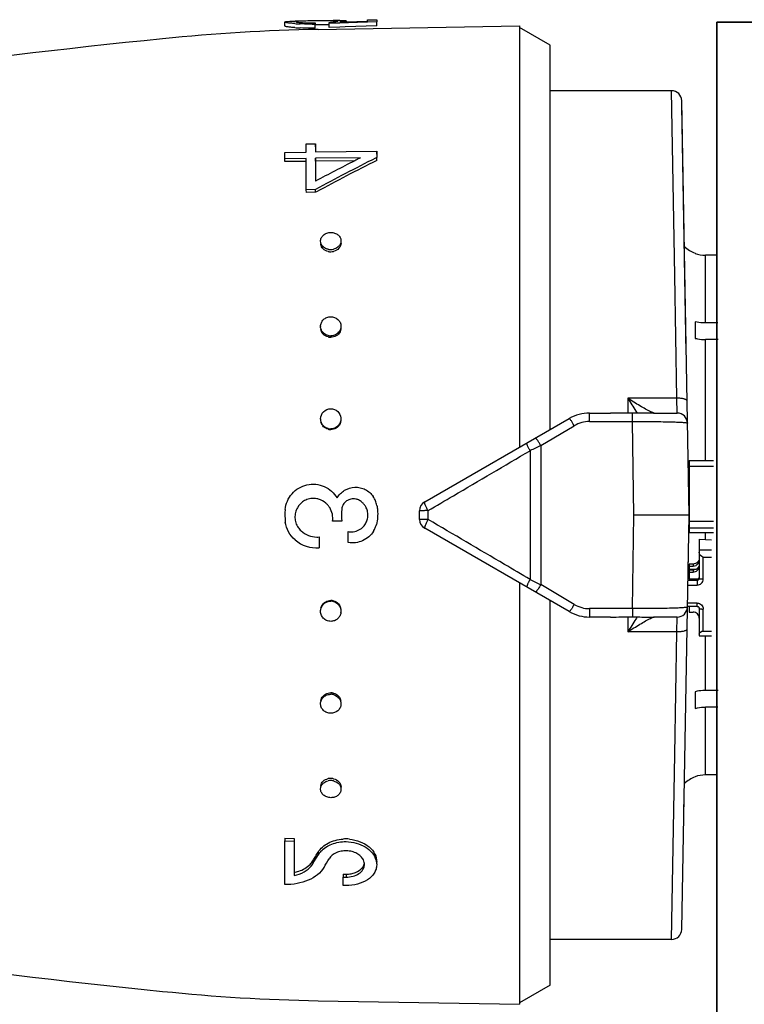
# Model space of a CAD drawing. Header units: millimetres. Extents: x -727 to 69715, y -15705 to 98123.
# Tile 206 of 256: x 45513 to 45549, y -12263 to -12215. Entities that reach past the tile are written whole.
import ezdxf

# ---------------------------------------------------------------- set-up
doc = ezdxf.new("R2010")
doc.units = ezdxf.units.MM
doc.layers.add('UT_ZAŘÍZENÍ - OT', color=3, linetype='Continuous', lineweight=35)

msp = doc.modelspace()

# ---------------------------------------------------------------- linework, layer by layer
at = {"color": 0, "linetype": 'Continuous'}
for p, q in [((45526.844, -12214.81), (45526.859, -12214.809)), ((45526.859, -12214.809), (45526.87, -12214.809)), ((45527.773, -12214.796), (45527.651, -12214.798)), ((45528.607, -12214.856), (45528.606, -12214.792)), ((45529.207, -12214.798), (45529.208, -12214.851)), ((45530.257, -12214.75), (45530.707, -12214.742)), ((45530.257, -12214.818), (45530.257, -12214.75)), ((45530.707, -12214.742), (45530.707, -12214.847)), ((45526.211, -12215.056), (45526.207, -12214.856)), ((45526.86, -12214.869), (45526.859, -12214.823)), ((45527.697, -12214.895), (45527.697, -12214.958)), ((45527.7, -12215.157), (45527.697, -12214.958)), ((45527.774, -12214.996), (45527.699, -12214.997)), ((45527.842, -12215.22), (45537.711, -12215.047)), ((45528.385, -12214.99), (45528.353, -12214.99)), ((45528.383, -12214.929), (45528.383, -12214.876)), ((45528.813, -12214.913), (45528.383, -12214.929)), ((45528.386, -12215.128), (45528.383, -12214.929)), ((45528.903, -12215.109), (45528.386, -12215.128)), ((45528.899, -12214.91), (45528.813, -12214.913)), ((45528.894, -12214.861), (45529.197, -12214.852)), ((45530.19, -12214.865), (45528.899, -12214.91)), ((45529.161, -12215.1), (45528.903, -12215.109)), ((45529.044, -12214.857), (45529.044, -12214.842)), ((45530.71, -12215.046), (45529.161, -12215.1)), ((45529.197, -12214.852), (45530.257, -12214.818)), ((45530.258, -12214.862), (45530.19, -12214.865)), ((45530.707, -12214.847), (45530.258, -12214.862)), ((45530.71, -12215.046), (45530.707, -12214.847)), ((45537.711, -12215.047), (45537.711, -12235.692)), ((45539.211, -12215.987), (45537.711, -12215.121)), ((45539.211, -12234.826), (45539.211, -12215.987)), ((45545.156, -12218.221), (45539.211, -12218.221)), ((45545.311, -12227.286), (45545.156, -12218.221)), ((45546.011, -12239.021), (45545.656, -12218.713)), ((45545.872, -12231.087), (45545.661, -12218.962)), ((45527.257, -12220.826), (45527.707, -12220.821)), ((45527.257, -12221.232), (45527.257, -12220.826)), ((45527.707, -12220.821), (45527.707, -12221.226)), ((45527.71, -12220.971), (45527.707, -12220.821)), ((45526.207, -12221.245), (45527.257, -12221.232)), ((45526.207, -12221.556), (45526.207, -12221.245)), ((45527.257, -12221.543), (45526.207, -12221.556)), ((45526.211, -12221.7), (45526.207, -12221.556)), ((45527.257, -12223.075), (45527.257, -12221.543)), ((45527.707, -12221.226), (45530.707, -12221.187)), ((45529.921, -12221.509), (45527.707, -12221.537)), ((45527.707, -12221.537), (45527.707, -12222.656)), ((45527.71, -12221.682), (45527.707, -12221.537)), ((45529.866, -12221.537), (45529.921, -12221.509)), ((45530.707, -12221.499), (45530.651, -12221.527)), ((45530.707, -12221.187), (45530.707, -12221.499)), ((45530.71, -12221.334), (45530.707, -12221.187)), ((45530.71, -12221.643), (45530.707, -12221.499)), ((45527.261, -12221.687), (45526.211, -12221.7)), ((45529.628, -12221.657), (45527.71, -12221.682)), ((45527.71, -12221.682), (45527.71, -12222.539)), ((45527.707, -12223.07), (45527.257, -12223.075)), ((45527.261, -12223.206), (45527.257, -12223.075)), ((45527.71, -12223.201), (45527.261, -12223.206)), ((45527.71, -12223.201), (45527.707, -12223.07)), ((45527.763, -12223.173), (45527.71, -12223.201)), ((45546.311, -12226.185), (45546.311, -12226.198)), ((45546.811, -12229.608), (45546.811, -12226.284)), ((45547.381, -12226.284), (45546.811, -12226.284)), ((45545.413, -12233.296), (45545.311, -12227.286)), ((45546.311, -12229.547), (45546.311, -12230.361)), ((45547.429, -12229.608), (45546.811, -12229.608)), ((45546.811, -12236.347), (45546.811, -12230.421)), ((45547.436, -12230.421), (45546.811, -12230.421)), ((45543.011, -12233.296), (45543.011, -12234.03)), ((45545.413, -12233.296), (45543.011, -12233.296)), ((45545.432, -12234.021), (45545.413, -12233.296)), ((45541.141, -12234.436), (45541.141, -12234.021)), ((45541.141, -12234.021), (45542.168, -12234.021)), ((45543.238, -12234.436), (45543.238, -12234.029)), ((45544.274, -12234.021), (45545.432, -12234.021)), ((45533.061, -12238.377), (45540.141, -12234.289)), ((45541.141, -12234.436), (45543.238, -12234.436)), ((45543.31, -12239.021), (45543.238, -12234.436)), ((45538.744, -12235.609), (45540.391, -12234.641)), ((45538.223, -12235.866), (45538.223, -12242.177)), ((45538.744, -12235.609), (45538.744, -12242.433)), ((45546.011, -12236.347), (45546.011, -12239.869)), ((45546.011, -12236.347), (45547.211, -12236.347)), ((45546.011, -12236.631), (45547.211, -12236.631)), ((45532.811, -12239.233), (45532.811, -12238.81)), ((45533.224, -12239.237), (45533.224, -12238.806)), ((45528.997, -12239.324), (45528.547, -12239.324)), ((45543.238, -12243.606), (45543.31, -12239.021)), ((45546.011, -12239.021), (45543.31, -12239.021)), ((45545.656, -12259.33), (45546.011, -12239.021)), ((45546.011, -12239.327), (45547.211, -12239.327)), ((45529.317, -12240.365), (45529.317, -12239.83)), ((45540.141, -12243.753), (45533.061, -12239.666)), ((45546.011, -12239.642), (45547.211, -12239.642)), ((45546.011, -12239.869), (45547.211, -12239.869)), ((45546.811, -12240.212), (45546.811, -12239.869)), ((45527.887, -12240.093), (45527.887, -12240.627)), ((45546.511, -12240.196), (45546.511, -12242.119)), ((45546.511, -12240.196), (45547.111, -12240.229)), ((45546.511, -12240.727), (45547.111, -12240.727)), ((45545.965, -12241.636), (45545.971, -12241.313)), ((45546.711, -12242.158), (45546.711, -12241.079)), ((45546.711, -12241.079), (45547.111, -12241.079)), ((45545.964, -12241.67), (45546.374, -12241.67)), ((45546.012, -12241.639), (45545.965, -12241.636)), ((45546.011, -12241.425), (45546.011, -12241.67)), ((45546.211, -12241.425), (45546.011, -12241.425)), ((45546.011, -12241.523), (45546.211, -12241.523)), ((45546.011, -12241.718), (45546.011, -12242.159)), ((45546.211, -12241.718), (45546.011, -12241.718)), ((45546.011, -12241.815), (45546.211, -12241.815)), ((45546.211, -12241.425), (45546.211, -12241.523)), ((45546.211, -12241.718), (45546.211, -12241.815)), ((45545.955, -12242.217), (45546.411, -12242.217)), ((45546.011, -12242.061), (45545.958, -12242.061)), ((45546.011, -12241.865), (45545.961, -12241.865)), ((45546.411, -12242.159), (45546.011, -12242.159)), ((45546.411, -12242.159), (45546.411, -12242.452)), ((45537.711, -12242.35), (45537.711, -12262.995)), ((45540.391, -12243.402), (45538.744, -12242.433)), ((45545.951, -12242.452), (45546.411, -12242.452)), ((45539.211, -12262.055), (45539.211, -12243.216)), ((45541.141, -12243.606), (45541.141, -12244.021)), ((45543.238, -12243.606), (45541.141, -12243.606)), ((45543.238, -12243.606), (45543.238, -12244.014)), ((45546.411, -12243.496), (45545.933, -12243.496)), ((45546.411, -12243.335), (45545.935, -12243.335)), ((45546.011, -12243.496), (45546.011, -12243.777)), ((45546.411, -12243.496), (45546.411, -12243.335)), ((45546.511, -12243.59), (45546.511, -12244.944)), ((45546.711, -12244.708), (45546.711, -12243.629)), ((45542.168, -12244.021), (45541.141, -12244.021)), ((45543.011, -12244.013), (45543.011, -12244.746)), ((45545.432, -12244.021), (45544.274, -12244.021)), ((45545.413, -12244.746), (45545.432, -12244.021)), ((45546.011, -12243.777), (45546.211, -12243.777)), ((45546.711, -12244.708), (45547.111, -12244.708)), ((45545.413, -12244.746), (45543.011, -12244.746)), ((45545.311, -12250.757), (45545.413, -12244.746)), ((45546.511, -12244.944), (45547.111, -12244.944)), ((45546.811, -12247.621), (45546.811, -12244.944)), ((45547.436, -12247.621), (45546.811, -12247.621)), ((45546.311, -12247.682), (45546.311, -12248.495)), ((45546.811, -12251.758), (45546.811, -12248.434)), ((45547.429, -12248.434), (45546.811, -12248.434)), ((45545.156, -12259.821), (45545.311, -12250.757)), ((45546.311, -12251.844), (45546.311, -12251.857)), ((45547.381, -12251.758), (45546.811, -12251.758)), ((45545.756, -12253.636), (45545.771, -12252.774)), ((45526.211, -12254.862), (45526.207, -12254.994)), ((45526.211, -12254.862), (45526.661, -12254.867)), ((45526.661, -12254.867), (45526.657, -12254.999)), ((45526.207, -12257.136), (45526.207, -12254.994)), ((45526.207, -12254.994), (45526.657, -12254.999)), ((45526.657, -12254.999), (45526.657, -12256.687)), ((45527.804, -12255.599), (45527.833, -12255.551)), ((45527.833, -12255.551), (45527.829, -12255.689)), ((45527.578, -12255.974), (45527.574, -12256.115)), ((45527.687, -12255.927), (45527.716, -12255.879)), ((45529.06, -12256.619), (45529.057, -12256.765)), ((45529.057, -12257.173), (45529.057, -12256.765)), ((45529.057, -12256.765), (45529.207, -12256.767)), ((45529.06, -12256.619), (45529.21, -12256.621)), ((45529.21, -12256.621), (45529.207, -12256.767)), ((45529.207, -12257.175), (45529.057, -12257.173)), ((45545.156, -12259.821), (45539.211, -12259.821)), ((45539.211, -12262.055), (45537.711, -12262.921)), ((45527.842, -12262.823), (45537.711, -12262.995))]:
    msp.add_line(p, q, dxfattribs=at)
for centre, radius, start, end in [((45527.475, -12250.544), 35.74, 91.0124, 91.2155), ((45528.456, -12220.07), 5.28, 88.3745, 89.198), ((45529.316, -12256.899), 42.126, 90.8463, 91.0033), ((45529.031, -12237.798), 23.023, 90.5699, 90.8389), ((45528.931, -12228.002), 13.227, 90.1311, 90.5589), ((45529.413, -12305.206), 90, 91, 95.86353), ((45527.326, -12206.38), 8.577, 265.8256, 266.6258), ((45527.326, -12206.529), 8.626, 265.8559, 266.6507), ((45527.398, -12205.126), 9.833, 266.6318, 267.396), ((45527.4, -12205.258), 9.899, 266.6567, 267.4156), ((45527.003, -12216.605), 1.789, 94.2534, 94.6326), ((45527.06, -12217.374), 2.559, 93.4587, 94.2283), ((45527.48, -12202.416), 12.544, 270.2757, 270.9914), ((45527.523, -12204.867), 10.03, 270.3767, 270.9938), ((45527.934, -12208.468), 6.424, 274.0065, 274.7622), ((45528.02, -12209.51), 5.379, 274.7701, 275.5791), ((45571.299, -12713.061), 500, 95.86353, 99.2151), ((45545.156, -12218.721), 0.5, 1.0027, 90), ((45577.996, -12315.461), 105.191, 116.74897, 118.55954), ((45574.628, -12310.437), 99.533, 116.72558, 116.87901), ((45577.54, -12316.125), 105.923, 116.89327, 118.06457), ((45577.731, -12315.838), 105.279, 116.52799, 118.3353), ((45528.3, -12225.701), 0.34, 181.8386, 189.2299), ((45528.63, -12225.692), 0.33, 0.0012, 1.8034), ((45546.811, -12224.771), 1.5, 226.6492, 250.5288), ((45528.453, -12225.431), 0.578, 257.4005, 263.7792), ((45528.456, -12225.534), 0.583, 257.4385, 263.7956), ((45528.452, -12225.442), 0.567, 263.769, 270.5154), ((45528.455, -12225.545), 0.572, 263.785, 270.5156), ((45528.451, -12225.432), 0.577, 270.6142, 283.6547), ((45528.454, -12225.534), 0.582, 270.6123, 283.6161), ((45546.813, -12224.775), 1.509, 250.58, 269.9294), ((45528.372, -12229.772), 0.415, 180.0036, 182.6268), ((45528.456, -12229.708), 0.529, 255.907, 262.902), ((45528.454, -12229.722), 0.515, 262.8964, 270.3352), ((45528.543, -12229.841), 0.417, 351.6852, 359.956), ((45528.459, -12229.776), 0.533, 255.9485, 262.9202), ((45528.457, -12229.791), 0.519, 262.9139, 270.3354), ((45563.794, -12220.774), 24.264, 211.0698, 212.8147), ((45541.141, -12236.021), 2, 90, 120), ((45559.837, -12223.319), 19.559, 212.8314, 213.1914), ((45545.432, -12234.521), 0.5, 0.9973, 90), ((45528.428, -12234.306), 0.471, 180.0149, 185.1846), ((45541.142, -12235.915), 1.479, 90.0293, 120.5126), ((45528.458, -12234.296), 0.505, 254.9456, 262.2975), ((45528.461, -12234.327), 0.509, 254.989, 262.3166), ((45528.456, -12234.313), 0.488, 262.2951, 270.1426), ((45528.459, -12234.344), 0.492, 262.3136, 270.1429), ((45646.306, -12454.982), 244.324, 116.11937, 116.25551), ((45545.911, -12237.177), 0.0994, 313.5922, 359.9803), ((45545.911, -12237.165), 0.301, 284.0099, 289.4426), ((45527.603, -12239.084), 0.878, 79.2621, 86.1049), ((45527.593, -12239.133), 0.927, 73.0793, 79.2163), ((45527.59, -12239.171), 0.963, 41.0757, 50.0119), ((45529.566, -12238.799), 0.576, 71.2532, 78.3972), ((45529.568, -12238.792), 0.569, 63.8405, 71.2552), ((45529.443, -12239.028), 0.836, 39.1305, 49.8284), ((45529.646, -12238.722), 1.078, 27.8406, 34.0296), ((45529.651, -12238.72), 1.073, 21.6663, 27.8429), ((45529.668, -12238.713), 1.054, 15.2114, 21.6682), ((45528.756, -12238.96), 1.999, 11.8346, 15.192), ((45533.311, -12238.81), 0.5, 120, 180), ((45528.869, -12239.021), 2.661, 174.2036, 187.383), ((45527.584, -12239.175), 0.97, 32.4613, 41.0443), ((45531.293, -12239.021), 2.316, 172.8168, 187.5195), ((45529.45, -12239.023), 0.828, 29.6913, 39.1293), ((45545.911, -12238.793), 0.3, 70.554, 72.3535), ((45533.311, -12239.233), 0.5, 180, 240), ((45527.598, -12239.127), 0.893, 214.114, 220.953), ((45527.768, -12238.979), 1.119, 220.9857, 227.2244), ((45529.459, -12239.058), 0.785, 259.5616, 266.7756), ((45529.446, -12239.02), 0.831, 307.9711, 320.9467), ((45529.439, -12239.013), 0.841, 320.9239, 328.1109), ((45529.488, -12239.159), 1.247, 328.3633, 330.5708), ((45529.502, -12239.166), 1.23, 330.5526, 339.4593), ((45529.548, -12239.184), 1.181, 339.4729, 345.3977), ((45527.769, -12238.987), 1.644, 229.7942, 274.1007), ((45527.769, -12238.995), 1.104, 269.8741, 276.1358), ((45546.22, -12241.228), 0.29, 325.946, 359.9556), ((45646.306, -12023.06), 244.324, 243.74449, 243.88063), ((45528.455, -12243.73), 0.489, 81.9513, 89.7929), ((45528.459, -12243.699), 0.493, 81.9697, 89.7932), ((45528.453, -12243.748), 0.507, 74.6173, 81.9539), ((45528.456, -12243.717), 0.51, 74.6606, 81.9731), ((45541.141, -12242.021), 2, 240, 270), ((45541.142, -12242.128), 1.479, 239.4874, 269.9707), ((45545.432, -12243.521), 0.5, 270, 359), ((45546.423, -12243.59), 0.0882, 0.0369, 8.6608), ((45528.476, -12243.739), 0.481, 352.21, 354.9153), ((45563.715, -12257.219), 24.171, 147.1819, 148.9335), ((45560.179, -12254.946), 19.968, 146.8123, 147.1649), ((45528.453, -12248.321), 0.516, 82.1802, 89.6075), ((45528.457, -12248.253), 0.52, 82.1978, 89.6077), ((45528.451, -12248.338), 0.533, 75.2221, 82.1864), ((45528.455, -12248.27), 0.537, 75.2633, 82.2046), ((45528.456, -12252.505), 0.579, 90.4762, 102.5767), ((45528.455, -12252.489), 0.563, 89.4636, 90.4277), ((45528.455, -12252.5), 0.574, 82.7219, 89.4383), ((45528.453, -12252.514), 0.588, 76.4142, 82.7332), ((45546.811, -12253.271), 1.5, 109.4712, 133.3508), ((45546.813, -12253.268), 1.509, 90.0706, 109.42), ((45528.3, -12252.341), 0.34, 170.7701, 178.1614), ((45528.452, -12252.607), 0.574, 89.5276, 102.6205), ((45528.451, -12252.602), 0.569, 82.706, 89.4382), ((45528.45, -12252.617), 0.584, 76.3765, 82.7168), ((45528.63, -12252.351), 0.33, 358.1966, 359.9988), ((45529.188, -12256.845), 1.949, 89.3478, 93.6822), ((45529.187, -12256.877), 1.981, 84.7451, 89.3338), ((45489.635, -12232.787), 44.466, 328.5709, 328.8521), ((45488.283, -12231.97), 46.046, 328.8521, 329.1259), ((45487.434, -12231.802), 46.929, 329.1323, 329.4032), ((45528.697, -12256.203), 1.009, 142.6891, 149.3347), ((45528.792, -12256.276), 1.129, 136.6726, 142.6957), ((45526.708, -12255.427), 1.027, 315.4988, 321.7146), ((45526.787, -12255.489), 0.927, 321.7149, 328.509), ((45489.157, -12232.833), 44.921, 328.7834, 329.0635), ((45489.903, -12232.906), 44.808, 328.5423, 329.173), ((45529.648, -12256.146), 0.458, 358.6045, 6.9669), ((45526.272, -12254.817), 1.908, 281.6289, 285.7619), ((45571.299, -11764.982), 500, 260.77609, 264.13647), ((45545.156, -12259.321), 0.5, 270, 359), ((45529.413, -12172.837), 90, 264.13647, 269)]:
    msp.add_arc(centre, radius, start, end, dxfattribs=at)
at = {"color": 0, "linetype": 'Continuous', "extrusion": (0, 0, -1)}
for centre, major_axis, ratio, start_param, end_param in [((45546.711, -12240.844), (0, -0.235), 0.85043, 0, 1.570796), ((45546.711, -12244.865), (0.2, 0), 0.785695, 3.141593, 4.712389)]:
    msp.add_ellipse(centre, major_axis=major_axis, ratio=ratio, start_param=start_param, end_param=end_param, dxfattribs=at)
at = {"color": 0, "linetype": 'Continuous'}
for points, knots in [([(45526.287, -12214.831), (45526.343, -12214.824), (45526.487, -12214.818), (45526.63, -12214.814), (45526.717, -12214.812)], [0, 0, 0, 0, 0.393124, 1, 1, 1, 1]), ([(45527.651, -12214.798), (45527.511, -12214.8), (45527.263, -12214.806), (45527.014, -12214.813), (45526.905, -12214.82)], [0, 0, 0, 0, 0.5608, 1, 1, 1, 1]), ([(45528.351, -12214.79), (45528.307, -12214.79), (45528.114, -12214.791), (45527.922, -12214.793), (45527.773, -12214.796)], [0, 0, 0, 0, 0.228486, 1, 1, 1, 1]), ([(45528.53, -12214.791), (45528.516, -12214.79), (45528.457, -12214.79), (45528.397, -12214.79), (45528.351, -12214.79)], [0, 0, 0, 0, 0.229978, 1, 1, 1, 1]), ([(45528.717, -12214.797), (45528.709, -12214.796), (45528.672, -12214.794), (45528.635, -12214.793), (45528.606, -12214.792)], [0, 0, 0, 0, 0.216654, 1, 1, 1, 1]), ([(45528.785, -12214.804), (45528.781, -12214.803), (45528.758, -12214.8), (45528.735, -12214.798), (45528.717, -12214.797)], [0, 0, 0, 0, 0.191517, 1, 1, 1, 1]), ([(45528.809, -12214.814), (45528.809, -12214.811), (45528.799, -12214.806), (45528.791, -12214.805), (45528.785, -12214.804)], [0, 0, 0, 0, 0.306489, 1, 1, 1, 1]), ([(45528.901, -12214.776), (45528.916, -12214.776), (45528.968, -12214.776), (45529.02, -12214.776), (45529.057, -12214.777)], [0, 0, 0, 0, 0.28218, 1, 1, 1, 1]), ([(45529.207, -12214.798), (45529.207, -12214.803), (45529.188, -12214.811), (45529.16, -12214.82), (45529.107, -12214.831), (45529.067, -12214.838), (45529.044, -12214.842)], [0, 0, 0, 0, 0.080473, 0.272652, 0.58028, 1, 1, 1, 1]), ([(45529.057, -12214.777), (45529.068, -12214.778), (45529.101, -12214.779), (45529.134, -12214.781), (45529.157, -12214.784)], [0, 0, 0, 0, 0.312325, 1, 1, 1, 1]), ([(45529.157, -12214.784), (45529.169, -12214.785), (45529.186, -12214.787), (45529.202, -12214.792), (45529.207, -12214.796), (45529.207, -12214.798)], [0, 0, 0, 0, 0.708486, 0.898996, 1, 1, 1, 1]), ([(45526.207, -12214.856), (45526.207, -12214.853), (45526.214, -12214.847), (45526.222, -12214.844), (45526.227, -12214.843)], [0, 0, 0, 0, 0.34526, 1, 1, 1, 1]), ([(45526.701, -12214.934), (45526.632, -12214.929), (45526.533, -12214.92), (45526.412, -12214.906), (45526.341, -12214.896), (45526.286, -12214.886), (45526.244, -12214.876), (45526.221, -12214.869), (45526.207, -12214.86), (45526.207, -12214.856)], [0, 0, 0, 0, 0.415889, 0.585993, 0.728367, 0.841268, 0.923827, 0.975949, 1, 1, 1, 1]), ([(45526.703, -12215.133), (45526.634, -12215.128), (45526.536, -12215.119), (45526.415, -12215.105), (45526.344, -12215.095), (45526.289, -12215.086), (45526.247, -12215.076), (45526.224, -12215.068), (45526.211, -12215.06), (45526.211, -12215.056)], [0, 0, 0, 0, 0.416026, 0.586157, 0.728535, 0.841423, 0.923955, 0.976034, 1, 1, 1, 1]), ([(45526.227, -12214.843), (45526.231, -12214.842), (45526.251, -12214.836), (45526.271, -12214.833), (45526.287, -12214.831)], [0, 0, 0, 0, 0.194984, 1, 1, 1, 1]), ([(45526.75, -12214.842), (45526.75, -12214.842), (45526.75, -12214.843), (45526.749, -12214.843), (45526.749, -12214.844)], [0, 0, 0, 0, 0.519614, 1, 1, 1, 1]), ([(45526.749, -12214.844), (45526.75, -12214.846), (45526.755, -12214.849), (45526.771, -12214.855), (45526.809, -12214.863), (45526.871, -12214.871), (45526.92, -12214.875), (45526.948, -12214.878)], [0, 0, 0, 0, 0.026104, 0.078509, 0.271488, 0.580502, 1, 1, 1, 1]), ([(45526.859, -12214.823), (45526.844, -12214.824), (45526.818, -12214.826), (45526.784, -12214.831), (45526.764, -12214.835), (45526.752, -12214.839), (45526.75, -12214.842)], [0, 0, 0, 0, 0.402142, 0.703286, 0.901798, 1, 1, 1, 1]), ([(45526.948, -12214.878), (45526.992, -12214.881), (45527.205, -12214.895), (45527.419, -12214.898), (45527.589, -12214.897)], [0, 0, 0, 0, 0.202928, 1, 1, 1, 1]), ([(45527.54, -12214.96), (45527.489, -12214.96), (45527.293, -12214.96), (45527.097, -12214.955), (45526.952, -12214.949)], [0, 0, 0, 0, 0.261385, 1, 1, 1, 1]), ([(45527.7, -12215.157), (45527.635, -12215.158), (45527.386, -12215.16), (45527.137, -12215.156), (45526.953, -12215.147)], [0, 0, 0, 0, 0.261104, 1, 1, 1, 1]), ([(45528.353, -12214.99), (45528.309, -12214.99), (45528.116, -12214.991), (45527.923, -12214.993), (45527.774, -12214.996)], [0, 0, 0, 0, 0.228577, 1, 1, 1, 1]), ([(45528.543, -12214.863), (45528.581, -12214.859), (45528.646, -12214.852), (45528.722, -12214.841), (45528.767, -12214.832), (45528.789, -12214.826), (45528.802, -12214.822), (45528.809, -12214.816), (45528.809, -12214.814)], [0, 0, 0, 0, 0.416564, 0.727805, 0.840468, 0.923103, 0.975235, 1, 1, 1, 1]), ([(45529.044, -12214.842), (45529.033, -12214.843), (45528.983, -12214.851), (45528.933, -12214.857), (45528.894, -12214.861)], [0, 0, 0, 0, 0.219199, 1, 1, 1, 1]), ([(45527.957, -12225.601), (45527.955, -12225.545), (45527.982, -12225.429), (45528.094, -12225.285), (45528.262, -12225.192), (45528.391, -12225.169), (45528.457, -12225.168)], [0, 0, 0, 0, 0.229393, 0.470966, 0.729703, 1, 1, 1, 1]), ([(45528.457, -12225.168), (45528.52, -12225.168), (45528.646, -12225.187), (45528.81, -12225.271), (45528.924, -12225.405), (45528.955, -12225.516), (45528.957, -12225.57)], [0, 0, 0, 0, 0.270385, 0.528616, 0.769944, 1, 1, 1, 1]), ([(45528.061, -12225.847), (45528.03, -12225.813), (45527.98, -12225.736), (45527.958, -12225.646), (45527.957, -12225.601)], [0, 0, 0, 0, 0.509651, 1, 1, 1, 1]), ([(45528.33, -12226.103), (45528.24, -12226.082), (45528.072, -12226.003), (45527.978, -12225.838), (45527.965, -12225.755)], [0, 0, 0, 0, 0.524629, 1, 1, 1, 1]), ([(45528.327, -12225.995), (45528.301, -12225.989), (45528.203, -12225.96), (45528.112, -12225.903), (45528.061, -12225.847)], [0, 0, 0, 0, 0.260211, 1, 1, 1, 1]), ([(45528.853, -12225.84), (45528.836, -12225.858), (45528.761, -12225.929), (45528.663, -12225.974), (45528.587, -12225.993)], [0, 0, 0, 0, 0.24218, 1, 1, 1, 1]), ([(45528.96, -12225.692), (45528.96, -12225.784), (45528.875, -12225.981), (45528.691, -12226.076), (45528.591, -12226.1)], [0, 0, 0, 0, 0.47302, 1, 1, 1, 1]), ([(45528.957, -12225.57), (45528.958, -12225.618), (45528.94, -12225.717), (45528.886, -12225.802), (45528.853, -12225.84)], [0, 0, 0, 0, 0.488775, 1, 1, 1, 1]), ([(45527.957, -12229.772), (45527.957, -12229.711), (45527.985, -12229.587), (45528.096, -12229.431), (45528.263, -12229.329), (45528.392, -12229.304), (45528.457, -12229.304)], [0, 0, 0, 0, 0.241806, 0.488407, 0.741812, 1, 1, 1, 1]), ([(45528.457, -12229.304), (45528.58, -12229.303), (45528.773, -12229.37), (45528.922, -12229.568), (45528.954, -12229.687), (45528.956, -12229.746)], [0, 0, 0, 0, 0.507384, 0.755665, 1, 1, 1, 1]), ([(45528.956, -12229.746), (45528.959, -12229.797), (45528.949, -12229.865), (45528.925, -12229.929), (45528.918, -12229.944)], [0, 0, 0, 0, 0.747031, 1, 1, 1, 1]), ([(45546.811, -12229.608), (45546.768, -12229.608), (45546.6, -12229.603), (45546.433, -12229.578), (45546.311, -12229.547)], [0, 0, 0, 0, 0.252472, 1, 1, 1, 1]), ([(45528.024, -12230.005), (45528.014, -12229.989), (45527.979, -12229.922), (45527.96, -12229.847), (45527.957, -12229.791)], [0, 0, 0, 0, 0.253103, 1, 1, 1, 1]), ([(45528.33, -12230.294), (45528.238, -12230.271), (45528.065, -12230.176), (45527.978, -12229.998), (45527.965, -12229.908)], [0, 0, 0, 0, 0.510101, 1, 1, 1, 1]), ([(45528.327, -12230.221), (45528.265, -12230.206), (45528.146, -12230.153), (45528.057, -12230.058), (45528.024, -12230.005)], [0, 0, 0, 0, 0.506643, 1, 1, 1, 1]), ([(45528.918, -12229.944), (45528.889, -12230.011), (45528.796, -12230.133), (45528.659, -12230.201), (45528.587, -12230.22)], [0, 0, 0, 0, 0.492845, 1, 1, 1, 1]), ([(45528.956, -12229.901), (45528.943, -12229.992), (45528.855, -12230.171), (45528.683, -12230.268), (45528.591, -12230.292)], [0, 0, 0, 0, 0.489899, 1, 1, 1, 1]), ([(45546.311, -12230.361), (45546.351, -12230.371), (45546.515, -12230.406), (45546.684, -12230.421), (45546.811, -12230.421)], [0, 0, 0, 0, 0.247091, 1, 1, 1, 1]), ([(45544.131, -12233.957), (45544.048, -12233.917), (45543.871, -12233.824), (45543.495, -12233.608), (45543.206, -12233.426), (45543.011, -12233.296)], [0, 0, 0, 0, 0.213248, 0.460801, 1, 1, 1, 1]), ([(45545.913, -12233.425), (45545.913, -12233.416), (45545.904, -12233.393), (45545.871, -12233.37), (45545.824, -12233.348), (45545.734, -12233.32), (45545.595, -12233.3), (45545.477, -12233.295), (45545.413, -12233.296)], [0, 0, 0, 0, 0.054454, 0.124226, 0.220024, 0.341181, 0.645763, 1, 1, 1, 1]), ([(45527.957, -12234.306), (45527.957, -12234.18), (45528.065, -12233.916), (45528.329, -12233.811), (45528.457, -12233.81)], [0, 0, 0, 0, 0.49811, 1, 1, 1, 1]), ([(45528.457, -12233.81), (45528.578, -12233.81), (45528.828, -12233.902), (45528.944, -12234.142), (45528.955, -12234.261)], [0, 0, 0, 0, 0.501804, 1, 1, 1, 1]), ([(45543.238, -12234.029), (45543.059, -12234.031), (45542.702, -12234.03), (45542.345, -12234.021), (45542.168, -12234.021)], [0, 0, 0, 0, 0.502804, 1, 1, 1, 1]), ([(45544.274, -12234.021), (45544.195, -12234.021), (45543.849, -12234.022), (45543.504, -12234.026), (45543.238, -12234.029)], [0, 0, 0, 0, 0.230893, 1, 1, 1, 1]), ([(45544.21, -12233.993), (45544.204, -12233.99), (45544.177, -12233.979), (45544.151, -12233.967), (45544.131, -12233.957)], [0, 0, 0, 0, 0.229765, 1, 1, 1, 1]), ([(45544.241, -12234.005), (45544.239, -12234.004), (45544.228, -12234), (45544.218, -12233.996), (45544.21, -12233.993)], [0, 0, 0, 0, 0.235586, 1, 1, 1, 1]), ([(45544.3, -12234.021), (45544.292, -12234.021), (45544.272, -12234.016), (45544.253, -12234.01), (45544.241, -12234.005)], [0, 0, 0, 0, 0.393757, 1, 1, 1, 1]), ([(45528.33, -12234.819), (45528.247, -12234.796), (45528.09, -12234.71), (45528.001, -12234.554), (45527.978, -12234.472)], [0, 0, 0, 0, 0.50198, 1, 1, 1, 1]), ([(45528.327, -12234.784), (45528.254, -12234.764), (45528.115, -12234.693), (45528.025, -12234.565), (45527.996, -12234.496)], [0, 0, 0, 0, 0.50114, 1, 1, 1, 1]), ([(45528.939, -12234.432), (45528.916, -12234.514), (45528.827, -12234.672), (45528.67, -12234.76), (45528.587, -12234.783)], [0, 0, 0, 0, 0.49918, 1, 1, 1, 1]), ([(45528.956, -12234.406), (45528.943, -12234.5), (45528.859, -12234.687), (45528.684, -12234.792), (45528.591, -12234.818)], [0, 0, 0, 0, 0.498032, 1, 1, 1, 1]), ([(45540.391, -12234.641), (45540.37, -12234.621), (45540.339, -12234.573), (45540.305, -12234.499), (45540.266, -12234.436), (45540.227, -12234.385), (45540.197, -12234.344), (45540.172, -12234.312), (45540.157, -12234.296), (45540.144, -12234.287), (45540.141, -12234.289)], [0, 0, 0, 0, 0.198142, 0.388892, 0.560134, 0.707991, 0.828678, 0.918542, 0.975091, 1, 1, 1, 1]), ([(45543.238, -12234.436), (45543.414, -12234.436), (45543.759, -12234.435), (45544.26, -12234.438), (45544.721, -12234.444), (45545.071, -12234.451), (45545.318, -12234.459), (45545.475, -12234.465), (45545.609, -12234.471), (45545.721, -12234.478), (45545.809, -12234.486), (45545.872, -12234.493), (45545.91, -12234.501), (45545.927, -12234.506), (45545.932, -12234.511), (45545.932, -12234.513)], [0, 0, 0, 0, 0.195605, 0.383531, 0.55643, 0.707585, 0.773165, 0.831259, 0.881323, 0.92293, 0.955723, 0.979458, 0.994025, 0.997954, 1, 1, 1, 1]), ([(45538.223, -12235.866), (45538.198, -12235.819), (45538.161, -12235.75), (45538.118, -12235.663), (45538.093, -12235.608), (45538.074, -12235.563), (45538.062, -12235.528), (45538.056, -12235.506), (45538.057, -12235.492), (45538.06, -12235.49)], [0, 0, 0, 0, 0.389691, 0.560136, 0.707341, 0.827183, 0.916538, 0.973346, 1, 1, 1, 1]), ([(45538.744, -12235.609), (45538.715, -12235.559), (45538.672, -12235.488), (45538.615, -12235.398), (45538.579, -12235.343), (45538.548, -12235.298), (45538.524, -12235.266), (45538.508, -12235.248), (45538.499, -12235.24), (45538.495, -12235.239), (45538.494, -12235.24)], [0, 0, 0, 0, 0.387648, 0.559336, 0.708365, 0.829964, 0.920373, 0.976704, 0.992026, 1, 1, 1, 1]), ([(45533.224, -12238.806), (45533.639, -12238.561), (45535.306, -12237.581), (45536.972, -12236.601), (45538.223, -12235.866)], [0, 0, 0, 0, 0.249365, 1, 1, 1, 1]), ([(45526.221, -12238.752), (45526.235, -12238.61), (45526.31, -12238.328), (45526.617, -12237.84), (45527.267, -12237.449), (45528.024, -12237.523), (45528.508, -12237.836), (45528.694, -12238.06), (45528.767, -12238.183)], [0, 0, 0, 0, 0.125806, 0.251598, 0.500158, 0.748611, 0.874302, 1, 1, 1, 1]), ([(45528.767, -12238.183), (45528.855, -12238.031), (45529.111, -12237.768), (45529.549, -12237.639), (45529.901, -12237.671), (45530.152, -12237.762), (45530.373, -12237.911), (45530.49, -12238.046), (45530.54, -12238.119)], [0, 0, 0, 0, 0.249691, 0.498274, 0.623384, 0.748679, 0.874168, 1, 1, 1, 1]), ([(45527.663, -12238.208), (45527.579, -12238.203), (45527.409, -12238.215), (45527.092, -12238.331), (45526.838, -12238.581), (45526.715, -12238.897), (45526.689, -12239.152), (45526.735, -12239.405), (45526.811, -12239.558), (45526.858, -12239.628)], [0, 0, 0, 0, 0.124702, 0.249421, 0.497433, 0.62303, 0.748788, 0.874419, 1, 1, 1, 1]), ([(45529.682, -12238.235), (45529.605, -12238.219), (45529.443, -12238.22), (45529.221, -12238.319), (45529.058, -12238.498), (45529.005, -12238.653), (45528.995, -12238.732)], [0, 0, 0, 0, 0.248903, 0.498305, 0.748695, 1, 1, 1, 1]), ([(45533.224, -12238.806), (45533.195, -12238.754), (45533.145, -12238.659), (45533.087, -12238.531), (45533.057, -12238.442), (45533.051, -12238.396), (45533.056, -12238.38), (45533.061, -12238.377)], [0, 0, 0, 0, 0.377895, 0.69297, 0.905251, 0.965919, 1, 1, 1, 1]), ([(45528.547, -12239.324), (45528.563, -12239.209), (45528.554, -12238.972), (45528.465, -12238.752), (45528.403, -12238.654)], [0, 0, 0, 0, 0.500135, 1, 1, 1, 1]), ([(45530.152, -12239.457), (45530.191, -12239.395), (45530.253, -12239.258), (45530.285, -12239.037), (45530.261, -12238.815), (45530.205, -12238.676), (45530.169, -12238.613)], [0, 0, 0, 0, 0.249892, 0.499949, 0.75024, 1, 1, 1, 1]), ([(45530.713, -12238.55), (45530.729, -12238.627), (45530.775, -12238.936), (45530.75, -12239.256), (45530.691, -12239.482)], [0, 0, 0, 0, 0.250786, 1, 1, 1, 1]), ([(45533.224, -12238.806), (45533.196, -12238.806), (45533.141, -12238.806), (45533.063, -12238.806), (45532.993, -12238.807), (45532.932, -12238.807), (45532.888, -12238.808), (45532.859, -12238.808), (45532.842, -12238.808), (45532.829, -12238.809), (45532.819, -12238.809), (45532.815, -12238.81), (45532.811, -12238.809), (45532.811, -12238.81)], [0, 0, 0, 0, 0.203374, 0.394866, 0.56769, 0.716771, 0.837685, 0.88646, 0.926896, 0.958626, 0.981467, 0.99529, 1, 1, 1, 1]), ([(45526.708, -12240.243), (45526.579, -12240.133), (45526.36, -12239.862), (45526.251, -12239.532), (45526.229, -12239.363)], [0, 0, 0, 0, 0.49938, 1, 1, 1, 1]), ([(45533.224, -12239.237), (45533.196, -12239.237), (45533.141, -12239.236), (45533.063, -12239.236), (45532.993, -12239.236), (45532.932, -12239.235), (45532.888, -12239.235), (45532.859, -12239.234), (45532.842, -12239.234), (45532.829, -12239.234), (45532.819, -12239.234), (45532.815, -12239.232), (45532.811, -12239.233), (45532.811, -12239.233)], [0, 0, 0, 0, 0.203374, 0.394866, 0.56769, 0.716771, 0.837685, 0.88646, 0.926896, 0.958626, 0.981467, 0.99529, 1, 1, 1, 1]), ([(45533.224, -12239.237), (45533.195, -12239.288), (45533.145, -12239.384), (45533.087, -12239.512), (45533.057, -12239.6), (45533.051, -12239.647), (45533.056, -12239.663), (45533.061, -12239.666)], [0, 0, 0, 0, 0.377895, 0.69297, 0.905251, 0.965919, 1, 1, 1, 1]), ([(45538.223, -12242.177), (45537.806, -12241.931), (45536.139, -12240.952), (45534.473, -12239.972), (45533.224, -12239.237)], [0, 0, 0, 0, 0.250578, 1, 1, 1, 1]), ([(45527.008, -12239.8), (45527.11, -12239.894), (45527.349, -12240.046), (45527.628, -12240.099), (45527.767, -12240.099)], [0, 0, 0, 0, 0.500561, 1, 1, 1, 1]), ([(45530.549, -12239.813), (45530.487, -12239.914), (45530.331, -12240.1), (45530.026, -12240.297), (45529.677, -12240.393), (45529.434, -12240.387), (45529.317, -12240.365)], [0, 0, 0, 0, 0.249964, 0.499879, 0.749906, 1, 1, 1, 1]), ([(45529.415, -12239.842), (45529.511, -12239.848), (45529.706, -12239.824), (45529.881, -12239.734), (45529.957, -12239.675)], [0, 0, 0, 0, 0.50069, 1, 1, 1, 1]), ([(45546.511, -12241.131), (45546.511, -12241.169), (45546.495, -12241.247), (45546.428, -12241.345), (45546.328, -12241.41), (45546.25, -12241.425), (45546.211, -12241.425)], [0, 0, 0, 0, 0.247784, 0.496832, 0.747734, 1, 1, 1, 1]), ([(45546.211, -12241.523), (45546.259, -12241.523), (45546.358, -12241.499), (45546.434, -12241.431), (45546.461, -12241.391)], [0, 0, 0, 0, 0.501963, 1, 1, 1, 1]), ([(45546.511, -12241.424), (45546.511, -12241.462), (45546.495, -12241.54), (45546.428, -12241.637), (45546.328, -12241.703), (45546.25, -12241.718), (45546.211, -12241.718)], [0, 0, 0, 0, 0.247784, 0.496832, 0.747734, 1, 1, 1, 1]), ([(45546.211, -12241.815), (45546.25, -12241.815), (45546.328, -12241.8), (45546.428, -12241.735), (45546.495, -12241.637), (45546.511, -12241.56), (45546.511, -12241.521)], [0, 0, 0, 0, 0.252266, 0.503168, 0.752216, 1, 1, 1, 1]), ([(45538.223, -12242.177), (45538.198, -12242.224), (45538.161, -12242.292), (45538.118, -12242.379), (45538.093, -12242.434), (45538.074, -12242.479), (45538.062, -12242.515), (45538.056, -12242.536), (45538.057, -12242.55), (45538.06, -12242.552)], [0, 0, 0, 0, 0.389693, 0.560138, 0.707342, 0.827185, 0.916539, 0.973347, 1, 1, 1, 1]), ([(45546.411, -12242.159), (45546.423, -12242.159), (45546.447, -12242.154), (45546.478, -12242.136), (45546.501, -12242.108), (45546.508, -12242.085), (45546.51, -12242.074)], [0, 0, 0, 0, 0.251925, 0.502849, 0.751924, 1, 1, 1, 1]), ([(45546.411, -12242.217), (45546.424, -12242.217), (45546.45, -12242.212), (45546.483, -12242.19), (45546.505, -12242.158), (45546.511, -12242.132), (45546.511, -12242.119)], [0, 0, 0, 0, 0.252236, 0.503168, 0.752245, 1, 1, 1, 1]), ([(45546.411, -12242.452), (45546.45, -12242.452), (45546.528, -12242.437), (45546.628, -12242.372), (45546.695, -12242.274), (45546.711, -12242.196), (45546.711, -12242.158)], [0, 0, 0, 0, 0.252255, 0.503168, 0.752226, 1, 1, 1, 1]), ([(45546.511, -12242.119), (45546.511, -12242.122), (45546.514, -12242.127), (45546.52, -12242.131), (45546.529, -12242.136), (45546.546, -12242.142), (45546.571, -12242.147), (45546.601, -12242.152), (45546.648, -12242.157), (45546.685, -12242.158), (45546.711, -12242.158)], [0, 0, 0, 0, 0.040706, 0.069574, 0.105554, 0.199505, 0.321626, 0.468167, 0.634164, 1, 1, 1, 1]), ([(45538.744, -12242.433), (45538.715, -12242.483), (45538.672, -12242.555), (45538.615, -12242.644), (45538.579, -12242.7), (45538.548, -12242.744), (45538.524, -12242.776), (45538.508, -12242.795), (45538.499, -12242.802), (45538.495, -12242.803), (45538.494, -12242.803)], [0, 0, 0, 0, 0.387648, 0.559336, 0.708365, 0.829964, 0.920373, 0.976704, 0.992026, 1, 1, 1, 1]), ([(45527.978, -12243.57), (45528.001, -12243.488), (45528.09, -12243.333), (45528.247, -12243.246), (45528.33, -12243.224)], [0, 0, 0, 0, 0.49802, 1, 1, 1, 1]), ([(45527.996, -12243.547), (45528.025, -12243.477), (45528.115, -12243.35), (45528.254, -12243.278), (45528.327, -12243.259)], [0, 0, 0, 0, 0.49886, 1, 1, 1, 1]), ([(45528.587, -12243.259), (45528.67, -12243.282), (45528.827, -12243.371), (45528.916, -12243.528), (45528.939, -12243.611)], [0, 0, 0, 0, 0.50082, 1, 1, 1, 1]), ([(45528.591, -12243.225), (45528.684, -12243.25), (45528.859, -12243.356), (45528.943, -12243.542), (45528.956, -12243.637)], [0, 0, 0, 0, 0.501968, 1, 1, 1, 1]), ([(45528.457, -12244.232), (45528.388, -12244.232), (45528.25, -12244.202), (45528.078, -12244.081), (45527.971, -12243.9), (45527.953, -12243.761), (45527.959, -12243.694)], [0, 0, 0, 0, 0.25144, 0.501784, 0.751362, 1, 1, 1, 1]), ([(45540.391, -12243.402), (45540.37, -12243.422), (45540.339, -12243.47), (45540.305, -12243.544), (45540.266, -12243.607), (45540.227, -12243.658), (45540.197, -12243.699), (45540.172, -12243.73), (45540.157, -12243.747), (45540.144, -12243.755), (45540.141, -12243.753)], [0, 0, 0, 0, 0.198108, 0.388908, 0.560156, 0.708001, 0.828682, 0.918545, 0.975091, 1, 1, 1, 1]), ([(45545.932, -12243.53), (45545.932, -12243.532), (45545.927, -12243.536), (45545.91, -12243.542), (45545.872, -12243.549), (45545.809, -12243.557), (45545.721, -12243.564), (45545.609, -12243.571), (45545.475, -12243.578), (45545.318, -12243.584), (45545.071, -12243.591), (45544.721, -12243.598), (45544.26, -12243.604), (45543.759, -12243.607), (45543.414, -12243.607), (45543.238, -12243.606)], [0, 0, 0, 0, 0.002046, 0.005975, 0.020542, 0.044277, 0.07707, 0.118677, 0.168741, 0.226835, 0.292415, 0.44357, 0.616469, 0.804395, 1, 1, 1, 1]), ([(45546.411, -12243.335), (45546.45, -12243.335), (45546.528, -12243.35), (45546.628, -12243.416), (45546.695, -12243.513), (45546.711, -12243.591), (45546.711, -12243.629)], [0, 0, 0, 0, 0.252255, 0.503168, 0.752226, 1, 1, 1, 1]), ([(45546.411, -12243.496), (45546.423, -12243.496), (45546.448, -12243.5), (45546.479, -12243.519), (45546.501, -12243.545), (45546.508, -12243.567), (45546.51, -12243.577)], [0, 0, 0, 0, 0.26767, 0.525516, 0.768461, 1, 1, 1, 1]), ([(45546.511, -12243.59), (45546.511, -12243.593), (45546.514, -12243.598), (45546.52, -12243.602), (45546.529, -12243.607), (45546.546, -12243.613), (45546.571, -12243.619), (45546.601, -12243.623), (45546.648, -12243.628), (45546.685, -12243.629), (45546.711, -12243.629)], [0, 0, 0, 0, 0.040706, 0.069574, 0.105554, 0.199505, 0.321626, 0.468167, 0.634164, 1, 1, 1, 1]), ([(45528.952, -12243.804), (45528.944, -12243.862), (45528.907, -12243.977), (45528.794, -12244.119), (45528.636, -12244.21), (45528.516, -12244.232), (45528.457, -12244.232)], [0, 0, 0, 0, 0.249231, 0.498303, 0.748586, 1, 1, 1, 1]), ([(45542.168, -12244.021), (45542.345, -12244.021), (45542.702, -12244.013), (45543.059, -12244.012), (45543.238, -12244.014)], [0, 0, 0, 0, 0.497196, 1, 1, 1, 1]), ([(45543.011, -12244.746), (45543.206, -12244.617), (45543.495, -12244.435), (45543.871, -12244.219), (45544.048, -12244.125), (45544.131, -12244.085)], [0, 0, 0, 0, 0.539199, 0.786752, 1, 1, 1, 1]), ([(45543.238, -12244.014), (45543.33, -12244.015), (45543.675, -12244.018), (45544.02, -12244.021), (45544.274, -12244.021)], [0, 0, 0, 0, 0.264643, 1, 1, 1, 1]), ([(45544.131, -12244.085), (45544.161, -12244.071), (45544.212, -12244.048), (45544.264, -12244.028), (45544.286, -12244.023)], [0, 0, 0, 0, 0.595054, 1, 1, 1, 1]), ([(45544.286, -12244.023), (45544.288, -12244.023), (45544.292, -12244.022), (45544.297, -12244.021), (45544.3, -12244.021)], [0, 0, 0, 0, 0.289793, 1, 1, 1, 1]), ([(45546.511, -12244.071), (45546.511, -12244.033), (45546.495, -12243.955), (45546.428, -12243.858), (45546.328, -12243.792), (45546.25, -12243.777), (45546.211, -12243.777)], [0, 0, 0, 0, 0.247784, 0.496832, 0.747734, 1, 1, 1, 1]), ([(45545.913, -12244.617), (45545.913, -12244.627), (45545.904, -12244.649), (45545.871, -12244.673), (45545.824, -12244.695), (45545.734, -12244.722), (45545.595, -12244.743), (45545.477, -12244.747), (45545.413, -12244.746)], [0, 0, 0, 0, 0.054452, 0.124207, 0.219995, 0.341151, 0.645741, 1, 1, 1, 1]), ([(45546.811, -12247.621), (45546.768, -12247.621), (45546.6, -12247.626), (45546.433, -12247.651), (45546.311, -12247.682)], [0, 0, 0, 0, 0.252472, 1, 1, 1, 1]), ([(45527.957, -12248.252), (45527.96, -12248.196), (45527.979, -12248.12), (45528.014, -12248.054), (45528.024, -12248.038)], [0, 0, 0, 0, 0.746897, 1, 1, 1, 1]), ([(45527.965, -12248.135), (45527.978, -12248.045), (45528.065, -12247.866), (45528.238, -12247.772), (45528.33, -12247.749)], [0, 0, 0, 0, 0.489899, 1, 1, 1, 1]), ([(45528.024, -12248.038), (45528.057, -12247.984), (45528.146, -12247.89), (45528.265, -12247.837), (45528.327, -12247.821)], [0, 0, 0, 0, 0.493357, 1, 1, 1, 1]), ([(45528.587, -12247.823), (45528.659, -12247.842), (45528.796, -12247.909), (45528.889, -12248.032), (45528.918, -12248.098)], [0, 0, 0, 0, 0.507155, 1, 1, 1, 1]), ([(45528.591, -12247.75), (45528.683, -12247.775), (45528.855, -12247.871), (45528.943, -12248.051), (45528.956, -12248.141)], [0, 0, 0, 0, 0.510101, 1, 1, 1, 1]), ([(45528.918, -12248.098), (45528.925, -12248.114), (45528.949, -12248.177), (45528.959, -12248.246), (45528.956, -12248.296)], [0, 0, 0, 0, 0.252969, 1, 1, 1, 1]), ([(45528.457, -12248.739), (45528.39, -12248.738), (45528.258, -12248.712), (45528.088, -12248.605), (45527.978, -12248.442), (45527.955, -12248.314), (45527.957, -12248.252)], [0, 0, 0, 0, 0.258416, 0.511779, 0.758272, 1, 1, 1, 1]), ([(45528.956, -12248.296), (45528.954, -12248.355), (45528.922, -12248.475), (45528.773, -12248.672), (45528.58, -12248.74), (45528.457, -12248.739)], [0, 0, 0, 0, 0.244335, 0.492616, 1, 1, 1, 1]), ([(45546.311, -12248.495), (45546.351, -12248.485), (45546.515, -12248.449), (45546.684, -12248.434), (45546.811, -12248.434)], [0, 0, 0, 0, 0.247091, 1, 1, 1, 1]), ([(45527.965, -12252.287), (45527.978, -12252.205), (45528.072, -12252.039), (45528.24, -12251.96), (45528.33, -12251.94)], [0, 0, 0, 0, 0.475371, 1, 1, 1, 1]), ([(45528.591, -12251.942), (45528.691, -12251.966), (45528.875, -12252.062), (45528.96, -12252.259), (45528.96, -12252.351)], [0, 0, 0, 0, 0.52698, 1, 1, 1, 1]), ([(45528.457, -12252.874), (45528.391, -12252.873), (45528.262, -12252.85), (45528.094, -12252.757), (45527.982, -12252.614), (45527.955, -12252.497), (45527.957, -12252.441)], [0, 0, 0, 0, 0.270297, 0.529034, 0.770607, 1, 1, 1, 1]), ([(45527.957, -12252.441), (45527.958, -12252.397), (45527.98, -12252.307), (45528.03, -12252.23), (45528.061, -12252.195)], [0, 0, 0, 0, 0.490349, 1, 1, 1, 1]), ([(45528.061, -12252.195), (45528.078, -12252.177), (45528.153, -12252.107), (45528.251, -12252.064), (45528.327, -12252.047)], [0, 0, 0, 0, 0.241743, 1, 1, 1, 1]), ([(45528.587, -12252.05), (45528.613, -12252.056), (45528.711, -12252.087), (45528.802, -12252.146), (45528.853, -12252.203)], [0, 0, 0, 0, 0.259523, 1, 1, 1, 1]), ([(45528.853, -12252.203), (45528.886, -12252.24), (45528.94, -12252.325), (45528.958, -12252.424), (45528.957, -12252.472)], [0, 0, 0, 0, 0.511225, 1, 1, 1, 1]), ([(45528.957, -12252.472), (45528.955, -12252.526), (45528.924, -12252.637), (45528.81, -12252.771), (45528.646, -12252.855), (45528.52, -12252.875), (45528.457, -12252.874)], [0, 0, 0, 0, 0.230056, 0.471384, 0.729615, 1, 1, 1, 1]), ([(45527.833, -12255.551), (45527.946, -12255.36), (45528.229, -12255.122), (45528.677, -12254.951), (45528.932, -12254.908), (45529.063, -12254.9)], [0, 0, 0, 0, 0.464053, 0.726092, 1, 1, 1, 1]), ([(45527.971, -12255.501), (45528.118, -12255.346), (45528.412, -12255.164), (45528.848, -12255.047), (45529.087, -12255.027), (45529.207, -12255.028)], [0, 0, 0, 0, 0.473959, 0.733478, 1, 1, 1, 1]), ([(45529.207, -12255.028), (45529.375, -12255.03), (45529.706, -12255.076), (45530.15, -12255.264), (45530.494, -12255.55), (45530.636, -12255.8), (45530.673, -12255.927)], [0, 0, 0, 0, 0.276815, 0.541296, 0.783329, 1, 1, 1, 1]), ([(45529.369, -12254.904), (45529.549, -12254.921), (45529.896, -12255.001), (45530.337, -12255.253), (45530.639, -12255.607), (45530.713, -12255.896), (45530.71, -12256.031)], [0, 0, 0, 0, 0.285569, 0.551478, 0.78834, 1, 1, 1, 1]), ([(45530.053, -12255.925), (45530.022, -12255.861), (45529.929, -12255.738), (45529.735, -12255.6), (45529.496, -12255.507), (45529.234, -12255.469), (45528.969, -12255.49), (45528.658, -12255.585), (45528.457, -12255.739), (45528.38, -12255.868)], [0, 0, 0, 0, 0.110355, 0.232071, 0.363298, 0.500079, 0.636986, 0.768855, 1, 1, 1, 1]), ([(45528.125, -12256.29), (45528.042, -12256.426), (45527.809, -12256.678), (45527.35, -12256.945), (45526.801, -12257.105), (45526.408, -12257.138), (45526.207, -12257.136)], [0, 0, 0, 0, 0.219385, 0.461046, 0.724092, 1, 1, 1, 1]), ([(45526.661, -12256.541), (45526.738, -12256.525), (45527.021, -12256.449), (45527.291, -12256.3), (45527.441, -12256.147)], [0, 0, 0, 0, 0.269283, 1, 1, 1, 1]), ([(45526.791, -12256.654), (45526.955, -12256.607), (45527.257, -12256.478), (45527.496, -12256.244), (45527.574, -12256.115)], [0, 0, 0, 0, 0.53047, 1, 1, 1, 1]), ([(45529.207, -12256.767), (45529.321, -12256.769), (45529.543, -12256.743), (45529.836, -12256.619), (45530.048, -12256.419), (45530.104, -12256.24), (45530.106, -12256.157)], [0, 0, 0, 0, 0.288289, 0.554647, 0.788959, 1, 1, 1, 1]), ([(45530.706, -12256.172), (45530.705, -12256.241), (45530.682, -12256.382), (45530.557, -12256.652), (45530.255, -12256.936), (45529.766, -12257.136), (45529.397, -12257.177), (45529.207, -12257.175)], [0, 0, 0, 0, 0.104904, 0.212347, 0.445391, 0.711352, 1, 1, 1, 1]), ([(45529.21, -12256.621), (45529.29, -12256.622), (45529.448, -12256.609), (45529.73, -12256.533), (45529.919, -12256.411), (45530.003, -12256.304)], [0, 0, 0, 0, 0.273822, 0.536871, 1, 1, 1, 1]), ([(45530.003, -12256.304), (45530.015, -12256.288), (45530.061, -12256.223), (45530.091, -12256.147), (45530.102, -12256.089)], [0, 0, 0, 0, 0.259352, 1, 1, 1, 1]), ([(45530.103, -12256.09), (45530.101, -12256.076), (45530.092, -12256.019), (45530.072, -12255.964), (45530.053, -12255.925)], [0, 0, 0, 0, 0.245195, 1, 1, 1, 1]), ([(45530.673, -12255.927), (45530.679, -12255.947), (45530.7, -12256.027), (45530.708, -12256.11), (45530.706, -12256.172)], [0, 0, 0, 0, 0.254201, 1, 1, 1, 1])]:
    msp.add_open_spline(points, degree=3, knots=knots, dxfattribs=at)
for points in [[(45528.587, -12230.22), (45528.545, -12230.231), (45528.501, -12230.237), (45528.457, -12230.237)], [(45528.591, -12230.292), (45528.549, -12230.303), (45528.504, -12230.309), (45528.46, -12230.31)], [(45527.996, -12234.496), (45527.976, -12234.449), (45527.963, -12234.399), (45527.959, -12234.349)], [(45528.955, -12234.261), (45528.96, -12234.318), (45528.954, -12234.377), (45528.939, -12234.432)], [(45528.587, -12234.783), (45528.545, -12234.795), (45528.501, -12234.801), (45528.457, -12234.801)], [(45528.591, -12234.818), (45528.549, -12234.829), (45528.504, -12234.836), (45528.46, -12234.836)], [(45528.209, -12238.433), (45528.108, -12238.349), (45527.989, -12238.284), (45527.863, -12238.246)], [(45529.983, -12238.389), (45529.933, -12238.347), (45529.878, -12238.31), (45529.819, -12238.281)], [(45528.327, -12243.259), (45528.369, -12243.247), (45528.413, -12243.241), (45528.457, -12243.241)], [(45528.33, -12243.224), (45528.372, -12243.213), (45528.416, -12243.207), (45528.46, -12243.207)], [(45527.959, -12243.694), (45527.963, -12243.643), (45527.976, -12243.593), (45527.996, -12243.547)], [(45528.939, -12243.611), (45528.954, -12243.666), (45528.96, -12243.724), (45528.955, -12243.781)], [(45528.327, -12247.821), (45528.369, -12247.811), (45528.413, -12247.805), (45528.457, -12247.805)], [(45528.33, -12247.749), (45528.372, -12247.738), (45528.416, -12247.733), (45528.46, -12247.733)]]:
    msp.add_open_spline(points, degree=3, dxfattribs=at)
at = {"layer": 'UT_ZAŘÍZENÍ - OT', "linetype": 'Continuous'}
for p, q in [((45547.381, -12214.862), (45547.381, -12714.862)), ((46247.381, -12214.862), (45547.381, -12214.862))]:
    msp.add_line(p, q, dxfattribs=at)

doc.saveas('drawing.dxf')
